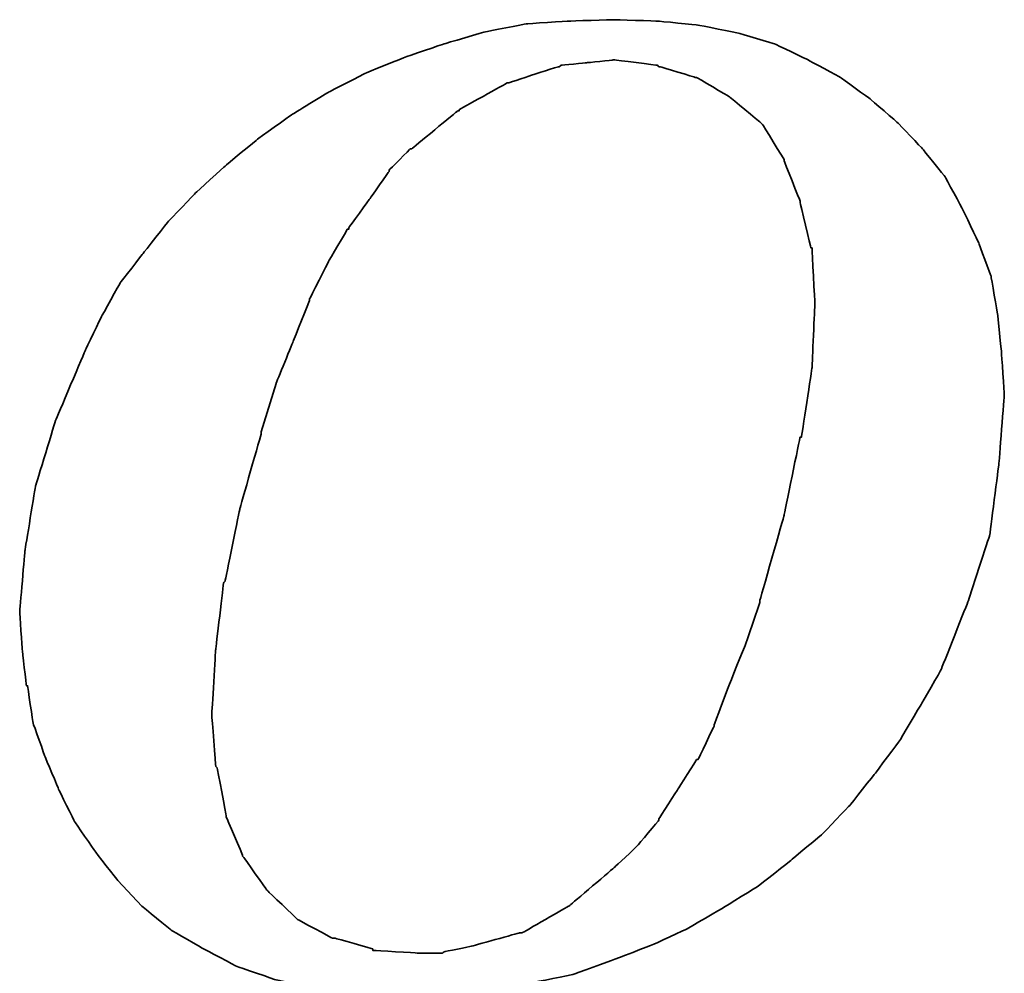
# Model space of a CAD drawing. Extents: x 32 to 191, y 46 to 143.
# Tile 43 of 54: x 166.28 to 168.17, y 95.17 to 97.01. Entities that reach past the tile are written whole.
import ezdxf

# ---------------------------------------------------------------- set-up
doc = ezdxf.new("R2010")
doc.units = 0
doc.header["$LTSCALE"] = 3
doc.header["$MEASUREMENT"] = 0
doc.layers.add('DIM', color=4, linetype='Continuous')
doc.layers.add('layer 1', color=7, linetype='Continuous')

# ---------------------------------------------------------------- blocks, each defined once
blk = doc.blocks.new('TBI MOTION logo(完整正式版)')
at = {"layer": 'layer 1', "color": 22, "lineweight": 35}
for points, knots in [([(-11.34375, -6.98375), (-11.34375, -6.98375), (-10.91375, -7.43875), (-10.91375, -7.43875), (-10.91375, -7.43875), (-10.91375, -7.43875), (-10.38625, -7.87125), (-10.38625, -7.87125), (-10.38625, -7.87125), (-10.38625, -7.87125), (-9.81125, -8.20375), (-9.81125, -8.20375), (-9.81125, -8.20375), (-9.81125, -8.20375), (-9.21125, -8.51875), (-9.21125, -8.51875), (-9.21125, -8.51875), (-9.21125, -8.51875), (-8.51625, -8.75875), (-8.51625, -8.75875), (-8.51625, -8.75875), (-8.51625, -8.75875), (-7.77125, -8.90375), (-7.77125, -8.90375), (-7.77125, -8.90375), (-7.77125, -8.90375), (-6.97875, -8.99875), (-6.97875, -8.99875), (-6.97875, -8.99875), (-6.97875, -8.99875), (-6.14125, -9.02375), (-6.14125, -9.02375), (-6.14125, -9.02375), (-6.14125, -9.02375), (-5.37125, -8.99875), (-5.37125, -8.99875), (-5.37125, -8.99875), (-5.37125, -8.99875), (-4.65375, -8.94875), (-4.65375, -8.94875), (-4.65375, -8.94875), (-4.65375, -8.94875), (-3.93375, -8.80625), (-3.93375, -8.80625), (-3.93375, -8.80625), (-3.93375, -8.80625), (-3.21375, -8.66375), (-3.21375, -8.66375), (-3.21375, -8.66375), (-3.21375, -8.66375), (-2.49375, -8.39875), (-2.49375, -8.39875), (-2.49375, -8.39875), (-2.49375, -8.39875), (-1.79875, -8.13375), (-1.79875, -8.13375), (-1.79875, -8.13375), (-1.79875, -8.13375), (-1.17375, -7.84375), (-1.17375, -7.84375), (-1.17375, -7.84375), (-1.17375, -7.84375), (-0.52375, -7.46375), (-0.52375, -7.46375), (-0.52375, -7.46375), (-0.52375, -7.46375), (0.10124, -7.07875), (0.10124, -7.07875), (0.10124, -7.07875), (0.10124, -7.07875), (0.67625, -6.62375), (0.67625, -6.62375), (0.67625, -6.62375), (0.67625, -6.62375), (1.24874, -6.14375), (1.24874, -6.14375), (1.24874, -6.14375), (1.24874, -6.14375), (1.72874, -5.64125), (1.72874, -5.64125), (1.72874, -5.64125), (1.72874, -5.64125), (2.18624, -5.06375), (2.18624, -5.06375), (2.18624, -5.06375), (2.18624, -5.06375), (2.61625, -4.48874), (2.61625, -4.48874), (2.61625, -4.48874), (2.61625, -4.48874), (3.00125, -3.83874), (3.00125, -3.83874), (3.00125, -3.83874), (3.00125, -3.83874), (3.36124, -3.21374), (3.36124, -3.21374), (3.36124, -3.21374), (3.36124, -3.21374), (3.84374, -1.99125), (3.84374, -1.99125), (3.84374, -1.99125), (3.84374, -1.99125), (4.22625, -0.81875), (4.22625, -0.81875), (4.22625, -0.81875), (4.22625, -0.81875), (4.39125, 0.45624), (4.39125, 0.45624), (4.39125, 0.45624), (4.39125, 0.45624), (4.48874, 1.70124), (4.48874, 1.70124), (4.48874, 1.70124), (4.48874, 1.70124), (4.43874, 2.44625), (4.43874, 2.44625), (4.43874, 2.44625), (4.43874, 2.44625), (4.36874, 3.14125), (4.36874, 3.14125), (4.36874, 3.14125), (4.36874, 3.14125), (4.25125, 3.81125), (4.25125, 3.81125), (4.25125, 3.81125), (4.25125, 3.81125), (4.03124, 4.41125), (4.03124, 4.41125), (4.03124, 4.41125), (4.03124, 4.41125), (3.74374, 5.01125), (3.74374, 5.01125), (3.74374, 5.01125), (3.74374, 5.01125), (3.43124, 5.58875), (3.43124, 5.58875), (3.43124, 5.58875), (3.43124, 5.58875), (3.02625, 6.09125), (3.02625, 6.09125), (3.02625, 6.09125), (3.02625, 6.09125), (2.59374, 6.54875), (2.59374, 6.54875), (2.59374, 6.54875), (2.59374, 6.54875), (2.09124, 6.98125), (2.09124, 6.98125), (2.09124, 6.98125), (2.09124, 6.98125), (1.56124, 7.36625), (1.56124, 7.36625), (1.56124, 7.36625), (1.56124, 7.36625), (0.98624, 7.67625), (0.98624, 7.67625), (0.98624, 7.67625), (0.98624, 7.67625), (0.38624, 7.96375), (0.38624, 7.96375), (0.38624, 7.96375), (0.38624, 7.96375), (-0.25875, 8.15625), (-0.25875, 8.15625), (-0.25875, 8.15625), (-0.25875, 8.15625), (-0.98125, 8.30125), (-0.98125, 8.30125), (-0.98125, 8.30125), (-0.98125, 8.30125), (-1.70124, 8.37125), (-1.70124, 8.37125), (-1.70124, 8.37125), (-1.70124, 8.37125), (-2.49375, 8.39624), (-2.49375, 8.39624), (-2.49375, 8.39624), (-2.49375, 8.39624), (-3.28625, 8.37125), (-3.28625, 8.37125), (-3.28625, 8.37125), (-3.28625, 8.37125), (-4.05125, 8.32125), (-4.05125, 8.32125), (-4.05125, 8.32125), (-4.05125, 8.32125), (-4.77375, 8.18125), (-4.77375, 8.18125), (-4.77375, 8.18125), (-4.77375, 8.18125), (-5.51625, 7.96375), (-5.51625, 7.96375), (-5.51625, 7.96375), (-5.51625, 7.96375), (-6.21125, 7.72625), (-6.21125, 7.72625), (-6.21125, 7.72625), (-6.21125, 7.72625), (-6.92875, 7.43625), (-6.92875, 7.43625), (-6.92875, 7.43625), (-6.92875, 7.43625), (-7.57875, 7.10125), (-7.57875, 7.10125), (-7.57875, 7.10125), (-7.57875, 7.10125), (-8.24875, 6.69125), (-8.24875, 6.69125), (-8.24875, 6.69125), (-8.24875, 6.69125), (-8.84875, 6.26125), (-8.84875, 6.26125), (-8.84875, 6.26125), (-8.84875, 6.26125), (-9.42625, 5.78125), (-9.42625, 5.78125), (-9.42625, 5.78125), (-9.42625, 5.78125), (-9.95375, 5.30125), (-9.95375, 5.30125), (-9.95375, 5.30125), (-9.95375, 5.30125), (-10.43375, 4.79624), (-10.43375, 4.79624), (-10.43375, 4.79624), (-10.43375, 4.79624), (-10.88875, 4.22125), (-10.88875, 4.22125), (-10.88875, 4.22125), (-10.88875, 4.22125), (-11.29875, 3.69375), (-11.29875, 3.69375), (-11.29875, 3.69375), (-11.29875, 3.69375), (-11.63375, 3.09125), (-11.63375, 3.09125), (-11.63375, 3.09125), (-11.63375, 3.09125), (-11.91875, 2.49625), (-11.91875, 2.49625), (-11.91875, 2.49625), (-11.91875, 2.49625), (-12.44875, 1.24625), (-12.44875, 1.24625), (-12.44875, 1.24625), (-12.44875, 1.24625), (-12.80875, 0.06874), (-12.80875, 0.06874), (-12.80875, 0.06874), (-12.80875, 0.06874), (-12.99875, -1.07875), (-12.99875, -1.07875), (-12.99875, -1.07875), (-12.99875, -1.07875), (-13.09375, -2.18375), (-13.09375, -2.18375), (-13.09375, -2.18375), (-13.09375, -2.18375), (-13.04875, -2.85375), (-13.04875, -2.85375), (-13.04875, -2.85375), (-13.04875, -2.85375), (-12.97375, -3.50375), (-12.97375, -3.50375), (-12.97375, -3.50375), (-12.97375, -3.50375), (-12.95375, -3.50375), (-12.95375, -3.50375), (-12.95375, -3.50375), (-12.95375, -3.50375), (-12.85375, -4.17375), (-12.85375, -4.17375), (-12.85375, -4.17375), (-12.85375, -4.17375), (-12.63875, -4.77624), (-12.63875, -4.77624), (-12.63875, -4.77624), (-12.63875, -4.77624), (-12.39875, -5.35125), (-12.39875, -5.35125), (-12.39875, -5.35125), (-12.39875, -5.35125), (-12.11375, -5.92875), (-12.11375, -5.92875), (-12.11375, -5.92875), (-12.11375, -5.92875), (-11.75375, -6.45375), (-11.75375, -6.45375), (-11.75375, -6.45375), (-11.75375, -6.45375), (-11.34375, -6.98375), (-11.34375, -6.98375)], [0, 0, 0, 0, 0.01369863, 0.01369863, 0.01369863, 0.01369864, 0.02739726, 0.02739726, 0.02739726, 0.02739727, 0.04109589, 0.04109589, 0.04109589, 0.0410959, 0.05479452, 0.05479452, 0.05479452, 0.05479453, 0.06849315, 0.06849315, 0.06849315, 0.06849316, 0.08219178, 0.08219178, 0.08219178, 0.08219179, 0.09589041, 0.09589041, 0.09589041, 0.09589042, 0.10958904, 0.10958904, 0.10958904, 0.10958905, 0.12328767, 0.12328767, 0.12328767, 0.12328768, 0.1369863, 0.1369863, 0.1369863, 0.13698631, 0.15068493, 0.15068493, 0.15068493, 0.15068494, 0.16438356, 0.16438356, 0.16438356, 0.16438357, 0.17808219, 0.17808219, 0.17808219, 0.1780822, 0.19178082, 0.19178082, 0.19178082, 0.19178083, 0.20547945, 0.20547945, 0.20547945, 0.20547946, 0.21917808, 0.21917808, 0.21917808, 0.21917809, 0.23287671, 0.23287671, 0.23287671, 0.23287672, 0.24657534, 0.24657534, 0.24657534, 0.24657535, 0.26027397, 0.26027397, 0.26027397, 0.26027398, 0.2739726, 0.2739726, 0.2739726, 0.27397261, 0.28767123, 0.28767123, 0.28767123, 0.28767124, 0.30136986, 0.30136986, 0.30136986, 0.30136987, 0.31506849, 0.31506849, 0.31506849, 0.3150685, 0.32876712, 0.32876712, 0.32876712, 0.32876713, 0.34246575, 0.34246575, 0.34246575, 0.34246576, 0.35616438, 0.35616438, 0.35616438, 0.35616439, 0.36986301, 0.36986301, 0.36986301, 0.36986302, 0.38356164, 0.38356164, 0.38356164, 0.38356165, 0.39726027, 0.39726027, 0.39726027, 0.39726028, 0.4109589, 0.4109589, 0.4109589, 0.41095891, 0.42465753, 0.42465753, 0.42465753, 0.42465754, 0.43835616, 0.43835616, 0.43835616, 0.43835617, 0.45205479, 0.45205479, 0.45205479, 0.4520548, 0.46575342, 0.46575342, 0.46575342, 0.46575343, 0.47945205, 0.47945205, 0.47945205, 0.47945206, 0.49315068, 0.49315068, 0.49315068, 0.49315069, 0.50684932, 0.50684932, 0.50684932, 0.50684933, 0.52054795, 0.52054795, 0.52054795, 0.52054796, 0.53424658, 0.53424658, 0.53424658, 0.53424659, 0.54794521, 0.54794521, 0.54794521, 0.54794522, 0.56164384, 0.56164384, 0.56164384, 0.56164385, 0.57534247, 0.57534247, 0.57534247, 0.57534248, 0.5890411, 0.5890411, 0.5890411, 0.58904111, 0.60273973, 0.60273973, 0.60273973, 0.60273974, 0.61643836, 0.61643836, 0.61643836, 0.61643837, 0.63013699, 0.63013699, 0.63013699, 0.630137, 0.64383562, 0.64383562, 0.64383562, 0.64383563, 0.65753425, 0.65753425, 0.65753425, 0.65753426, 0.67123288, 0.67123288, 0.67123288, 0.67123289, 0.68493151, 0.68493151, 0.68493151, 0.68493152, 0.69863014, 0.69863014, 0.69863014, 0.69863015, 0.71232877, 0.71232877, 0.71232877, 0.71232878, 0.7260274, 0.7260274, 0.7260274, 0.72602741, 0.73972603, 0.73972603, 0.73972603, 0.73972604, 0.75342466, 0.75342466, 0.75342466, 0.75342467, 0.76712329, 0.76712329, 0.76712329, 0.7671233, 0.78082192, 0.78082192, 0.78082192, 0.78082193, 0.79452055, 0.79452055, 0.79452055, 0.79452056, 0.80821918, 0.80821918, 0.80821918, 0.80821919, 0.82191781, 0.82191781, 0.82191781, 0.82191782, 0.83561644, 0.83561644, 0.83561644, 0.83561645, 0.84931507, 0.84931507, 0.84931507, 0.84931508, 0.8630137, 0.8630137, 0.8630137, 0.86301371, 0.87671233, 0.87671233, 0.87671233, 0.87671234, 0.89041096, 0.89041096, 0.89041096, 0.89041097, 0.90410959, 0.90410959, 0.90410959, 0.9041096, 0.91780822, 0.91780822, 0.91780822, 0.91780823, 0.93150685, 0.93150685, 0.93150685, 0.93150686, 0.94520548, 0.94520548, 0.94520548, 0.94520549, 0.95890411, 0.95890411, 0.95890411, 0.95890412, 0.97260274, 0.97260274, 0.97260274, 0.97260275, 0.98630137, 0.98630137, 0.98630137, 0.98630138, 1, 1, 1, 1]), ([(-8.77875, 1.03124), (-8.77875, 1.03124), (-8.51625, 1.89625), (-8.51625, 1.89625), (-8.51625, 1.89625), (-8.51625, 1.89625), (-8.20375, 2.66375), (-8.20375, 2.66375), (-8.20375, 2.66375), (-8.20375, 2.66375), (-7.91625, 3.38125), (-7.91625, 3.38125), (-7.91625, 3.38125), (-7.91625, 3.38125), (-7.91625, 3.40624), (-7.91625, 3.40624), (-7.91625, 3.40624), (-7.91625, 3.40624), (-7.57875, 4.07624), (-7.57875, 4.07624), (-7.57875, 4.07624), (-7.57875, 4.07624), (-7.24375, 4.65125), (-7.24375, 4.65125), (-7.24375, 4.65125), (-7.24375, 4.65125), (-7.21875, 4.65125), (-7.21875, 4.65125), (-7.21875, 4.65125), (-7.21875, 4.65125), (-7.21875, 4.67624), (-7.21875, 4.67624), (-7.21875, 4.67624), (-7.21875, 4.67624), (-6.83625, 5.20375), (-6.83625, 5.20375), (-6.83625, 5.20375), (-6.83625, 5.20375), (-6.49875, 5.68625), (-6.49875, 5.68625), (-6.49875, 5.68625), (-6.49875, 5.68625), (-6.49875, 5.70625), (-6.49875, 5.70625), (-6.49875, 5.70625), (-6.49875, 5.70625), (-6.11625, 6.09125), (-6.11625, 6.09125), (-6.11625, 6.09125), (-6.11625, 6.09125), (-6.09125, 6.09125), (-6.09125, 6.09125), (-6.09125, 6.09125), (-6.09125, 6.09125), (-5.27375, 6.76625), (-5.27375, 6.76625), (-5.27375, 6.76625), (-5.27375, 6.76625), (-5.24875, 6.76625), (-5.24875, 6.76625), (-5.24875, 6.76625), (-5.24875, 6.76625), (-5.24875, 6.78625), (-5.24875, 6.78625), (-5.24875, 6.78625), (-5.24875, 6.78625), (-4.38875, 7.26624), (-4.38875, 7.26624), (-4.38875, 7.26624), (-4.38875, 7.26624), (-4.36125, 7.26624), (-4.36125, 7.26624), (-4.36125, 7.26624), (-4.36125, 7.26624), (-3.93375, 7.41125), (-3.93375, 7.41125), (-3.93375, 7.41125), (-3.93375, 7.41125), (-3.47375, 7.55625), (-3.47375, 7.55625), (-3.47375, 7.55625), (-3.47375, 7.55625), (-3.45375, 7.55625), (-3.45375, 7.55625), (-3.45375, 7.55625), (-3.45375, 7.55625), (-3.42875, 7.58124), (-3.42875, 7.58124), (-3.42875, 7.58124), (-3.42875, 7.58124), (-2.97375, 7.62625), (-2.97375, 7.62625), (-2.97375, 7.62625), (-2.97375, 7.62625), (-2.49375, 7.67625), (-2.49375, 7.67625), (-2.49375, 7.67625), (-2.49375, 7.67625), (-2.46875, 7.67625), (-2.46875, 7.67625), (-2.46875, 7.67625), (-2.46875, 7.67625), (-1.70124, 7.58124), (-1.70124, 7.58124), (-1.70124, 7.58124), (-1.70124, 7.58124), (-1.67875, 7.55625), (-1.67875, 7.55625), (-1.67875, 7.55625), (-1.67875, 7.55625), (-1.65375, 7.55625), (-1.65375, 7.55625), (-1.65375, 7.55625), (-1.65375, 7.55625), (-1.03125, 7.36625), (-1.03125, 7.36625), (-1.03125, 7.36625), (-1.03125, 7.36625), (-1.00625, 7.36625), (-1.00625, 7.36625), (-1.00625, 7.36625), (-1.00625, 7.36625), (-0.43124, 7.02624), (-0.43124, 7.02624), (-0.43124, 7.02624), (-0.43124, 7.02624), (-0.40625, 7.00624), (-0.40625, 7.00624), (-0.40625, 7.00624), (-0.40625, 7.00624), (0.12124, 6.57124), (0.12124, 6.57124), (0.12124, 6.57124), (0.12124, 6.57124), (0.14624, 6.54875), (0.14624, 6.54875), (0.14624, 6.54875), (0.14624, 6.54875), (0.17124, 6.52375), (0.17124, 6.52375), (0.17124, 6.52375), (0.17124, 6.52375), (0.55625, 5.89875), (0.55625, 5.89875), (0.55625, 5.89875), (0.55625, 5.89875), (0.55625, 5.87625), (0.55625, 5.87625), (0.55625, 5.87625), (0.55625, 5.87625), (0.84124, 5.15625), (0.84124, 5.15625), (0.84124, 5.15625), (0.84124, 5.15625), (0.84124, 5.13125), (0.84124, 5.13125), (0.84124, 5.13125), (0.84124, 5.13125), (1.03624, 4.31875), (1.03624, 4.31875), (1.03624, 4.31875), (1.03624, 4.31875), (1.05624, 4.31875), (1.05624, 4.31875), (1.05624, 4.31875), (1.05624, 4.31875), (1.05624, 4.29125), (1.05624, 4.29125), (1.05624, 4.29125), (1.05624, 4.29125), (1.10625, 3.33125), (1.10625, 3.33125), (1.10625, 3.33125), (1.10625, 3.33125), (1.10625, 3.30875), (1.10625, 3.30875), (1.10625, 3.30875), (1.10625, 3.30875), (1.05624, 2.20624), (1.05624, 2.20624), (1.05624, 2.20624), (1.05624, 2.20624), (1.05624, 2.18124), (1.05624, 2.18124), (1.05624, 2.18124), (1.05624, 2.18124), (0.86624, 0.93624), (0.86624, 0.93624), (0.86624, 0.93624), (0.86624, 0.93624), (0.84124, 0.93624), (0.84124, 0.93624), (0.84124, 0.93624), (0.84124, 0.93624), (0.55625, -0.45874), (0.55625, -0.45874), (0.55625, -0.45874), (0.55625, -0.45874), (0.12124, -1.99125), (0.12124, -1.99125), (0.12124, -1.99125), (0.12124, -1.99125), (0.12124, -2.01874), (0.12124, -2.01874), (0.12124, -2.01874), (0.12124, -2.01874), (-0.13874, -2.78375), (-0.13874, -2.78375), (-0.13874, -2.78375), (-0.13874, -2.78375), (-0.43124, -3.50375), (-0.43124, -3.50375), (-0.43124, -3.50375), (-0.43124, -3.50375), (-0.69375, -4.19875), (-0.69375, -4.19875), (-0.69375, -4.19875), (-0.69375, -4.19875), (-0.69375, -4.22375), (-0.69375, -4.22375), (-0.69375, -4.22375), (-0.69375, -4.22375), (-0.98125, -4.82374), (-0.98125, -4.82374), (-0.98125, -4.82374), (-0.98125, -4.82374), (-1.00625, -4.82374), (-1.00625, -4.82374), (-1.00625, -4.82374), (-1.00625, -4.82374), (-1.33875, -5.35125), (-1.33875, -5.35125), (-1.33875, -5.35125), (-1.33875, -5.35125), (-1.67875, -5.87875), (-1.67875, -5.87875), (-1.67875, -5.87875), (-1.67875, -5.87875), (-1.67875, -5.90375), (-1.67875, -5.90375), (-1.67875, -5.90375), (-1.67875, -5.90375), (-2.05875, -6.35875), (-2.05875, -6.35875), (-2.05875, -6.35875), (-2.05875, -6.35875), (-2.08375, -6.38375), (-2.08375, -6.38375), (-2.08375, -6.38375), (-2.08375, -6.38375), (-2.46875, -6.74375), (-2.46875, -6.74375), (-2.46875, -6.74375), (-2.46875, -6.74375), (-3.25875, -7.41625), (-3.25875, -7.41625), (-3.25875, -7.41625), (-3.25875, -7.41625), (-3.28625, -7.43875), (-3.28625, -7.43875), (-3.28625, -7.43875), (-3.28625, -7.43875), (-4.12375, -7.91875), (-4.12375, -7.91875), (-4.12375, -7.91875), (-4.12375, -7.91875), (-4.14875, -7.91875), (-4.14875, -7.91875), (-4.14875, -7.91875), (-4.14875, -7.91875), (-4.17125, -7.91875), (-4.17125, -7.91875), (-4.17125, -7.91875), (-4.17125, -7.91875), (-5.03375, -8.15875), (-5.03375, -8.15875), (-5.03375, -8.15875), (-5.03375, -8.15875), (-5.51625, -8.25625), (-5.51625, -8.25625), (-5.51625, -8.25625), (-5.51625, -8.25625), (-5.54125, -8.27875), (-5.54125, -8.27875), (-5.54125, -8.27875), (-5.54125, -8.27875), (-5.56375, -8.27875), (-5.56375, -8.27875), (-5.56375, -8.27875), (-5.56375, -8.27875), (-5.99625, -8.27875), (-5.99625, -8.27875), (-5.99625, -8.27875), (-5.99625, -8.27875), (-6.76375, -8.23125), (-6.76375, -8.23125), (-6.76375, -8.23125), (-6.76375, -8.23125), (-6.78875, -8.23125), (-6.78875, -8.23125), (-6.78875, -8.23125), (-6.78875, -8.23125), (-6.78875, -8.20375), (-6.78875, -8.20375), (-6.78875, -8.20375), (-6.78875, -8.20375), (-7.45875, -8.01375), (-7.45875, -8.01375), (-7.45875, -8.01375), (-7.45875, -8.01375), (-7.48375, -8.01375), (-7.48375, -8.01375), (-7.48375, -8.01375), (-7.48375, -8.01375), (-7.50875, -8.01375), (-7.50875, -8.01375), (-7.50875, -8.01375), (-7.50875, -8.01375), (-8.13125, -7.67875), (-8.13125, -7.67875), (-8.13125, -7.67875), (-8.13125, -7.67875), (-8.15625, -7.65375), (-8.15625, -7.65375), (-8.15625, -7.65375), (-8.15625, -7.65375), (-8.65875, -7.17375), (-8.65875, -7.17375), (-8.65875, -7.17375), (-8.65875, -7.17375), (-8.68375, -7.14875), (-8.68375, -7.14875), (-8.68375, -7.14875), (-8.68375, -7.14875), (-9.08875, -6.57375), (-9.08875, -6.57375), (-9.08875, -6.57375), (-9.08875, -6.57375), (-9.11375, -6.54875), (-9.11375, -6.54875), (-9.11375, -6.54875), (-9.11375, -6.54875), (-9.11375, -6.52875), (-9.11375, -6.52875), (-9.11375, -6.52875), (-9.11375, -6.52875), (-9.40375, -5.85375), (-9.40375, -5.85375), (-9.40375, -5.85375), (-9.40375, -5.85375), (-9.40375, -5.82875), (-9.40375, -5.82875), (-9.40375, -5.82875), (-9.40375, -5.82875), (-9.56875, -4.96875), (-9.56875, -4.96875), (-9.56875, -4.96875), (-9.56875, -4.96875), (-9.59375, -4.94375), (-9.59375, -4.94375), (-9.59375, -4.94375), (-9.59375, -4.94375), (-9.66375, -4.03375), (-9.66375, -4.03375), (-9.66375, -4.03375), (-9.66375, -4.03375), (-9.66375, -4.00875), (-9.66375, -4.00875), (-9.66375, -4.00875), (-9.66375, -4.00875), (-9.59375, -2.85375), (-9.59375, -2.85375), (-9.59375, -2.85375), (-9.59375, -2.85375), (-9.45125, -1.65875), (-9.45125, -1.65875), (-9.45125, -1.65875), (-9.45125, -1.65875), (-9.42625, -1.63375), (-9.42625, -1.63375), (-9.42625, -1.63375), (-9.42625, -1.63375), (-9.16125, -0.33875), (-9.16125, -0.33875), (-9.16125, -0.33875), (-9.16125, -0.33875), (-8.77875, 1.00624), (-8.77875, 1.00624), (-8.77875, 1.00624), (-8.77875, 1.00624), (-8.77875, 1.03124), (-8.77875, 1.03124)], [0, 0, 0, 0, 0.01020408, 0.01020408, 0.01020408, 0.01020409, 0.02040816, 0.02040816, 0.02040816, 0.02040817, 0.03061224, 0.03061224, 0.03061224, 0.03061225, 0.04081633, 0.04081633, 0.04081633, 0.04081634, 0.05102041, 0.05102041, 0.05102041, 0.05102042, 0.06122449, 0.06122449, 0.06122449, 0.0612245, 0.07142857, 0.07142857, 0.07142857, 0.07142858, 0.08163265, 0.08163265, 0.08163265, 0.08163266, 0.09183673, 0.09183673, 0.09183673, 0.09183674, 0.10204082, 0.10204082, 0.10204082, 0.10204083, 0.1122449, 0.1122449, 0.1122449, 0.11224491, 0.12244898, 0.12244898, 0.12244898, 0.12244899, 0.13265306, 0.13265306, 0.13265306, 0.13265307, 0.14285714, 0.14285714, 0.14285714, 0.14285715, 0.15306122, 0.15306122, 0.15306122, 0.15306123, 0.16326531, 0.16326531, 0.16326531, 0.16326532, 0.17346939, 0.17346939, 0.17346939, 0.1734694, 0.18367347, 0.18367347, 0.18367347, 0.18367348, 0.19387755, 0.19387755, 0.19387755, 0.19387756, 0.20408163, 0.20408163, 0.20408163, 0.20408164, 0.21428571, 0.21428571, 0.21428571, 0.21428572, 0.2244898, 0.2244898, 0.2244898, 0.22448981, 0.23469388, 0.23469388, 0.23469388, 0.23469389, 0.24489796, 0.24489796, 0.24489796, 0.24489797, 0.25510204, 0.25510204, 0.25510204, 0.25510205, 0.26530612, 0.26530612, 0.26530612, 0.26530613, 0.2755102, 0.2755102, 0.2755102, 0.27551021, 0.28571429, 0.28571429, 0.28571429, 0.2857143, 0.29591837, 0.29591837, 0.29591837, 0.29591838, 0.30612245, 0.30612245, 0.30612245, 0.30612246, 0.31632653, 0.31632653, 0.31632653, 0.31632654, 0.32653061, 0.32653061, 0.32653061, 0.32653062, 0.33673469, 0.33673469, 0.33673469, 0.3367347, 0.34693878, 0.34693878, 0.34693878, 0.34693879, 0.35714286, 0.35714286, 0.35714286, 0.35714287, 0.36734694, 0.36734694, 0.36734694, 0.36734695, 0.37755102, 0.37755102, 0.37755102, 0.37755103, 0.3877551, 0.3877551, 0.3877551, 0.38775511, 0.39795918, 0.39795918, 0.39795918, 0.39795919, 0.40816327, 0.40816327, 0.40816327, 0.40816328, 0.41836735, 0.41836735, 0.41836735, 0.41836736, 0.42857143, 0.42857143, 0.42857143, 0.42857144, 0.43877551, 0.43877551, 0.43877551, 0.43877552, 0.44897959, 0.44897959, 0.44897959, 0.4489796, 0.45918367, 0.45918367, 0.45918367, 0.45918368, 0.46938776, 0.46938776, 0.46938776, 0.46938777, 0.47959184, 0.47959184, 0.47959184, 0.47959185, 0.48979592, 0.48979592, 0.48979592, 0.48979593, 0.5, 0.5, 0.5, 0.50000001, 0.51020408, 0.51020408, 0.51020408, 0.51020409, 0.52040816, 0.52040816, 0.52040816, 0.52040817, 0.53061224, 0.53061224, 0.53061224, 0.53061225, 0.54081633, 0.54081633, 0.54081633, 0.54081634, 0.55102041, 0.55102041, 0.55102041, 0.55102042, 0.56122449, 0.56122449, 0.56122449, 0.5612245, 0.57142857, 0.57142857, 0.57142857, 0.57142858, 0.58163265, 0.58163265, 0.58163265, 0.58163266, 0.59183673, 0.59183673, 0.59183673, 0.59183674, 0.60204082, 0.60204082, 0.60204082, 0.60204083, 0.6122449, 0.6122449, 0.6122449, 0.61224491, 0.62244898, 0.62244898, 0.62244898, 0.62244899, 0.63265306, 0.63265306, 0.63265306, 0.63265307, 0.64285714, 0.64285714, 0.64285714, 0.64285715, 0.65306122, 0.65306122, 0.65306122, 0.65306123, 0.66326531, 0.66326531, 0.66326531, 0.66326532, 0.67346939, 0.67346939, 0.67346939, 0.6734694, 0.68367347, 0.68367347, 0.68367347, 0.68367348, 0.69387755, 0.69387755, 0.69387755, 0.69387756, 0.70408163, 0.70408163, 0.70408163, 0.70408164, 0.71428571, 0.71428571, 0.71428571, 0.71428572, 0.7244898, 0.7244898, 0.7244898, 0.72448981, 0.73469388, 0.73469388, 0.73469388, 0.73469389, 0.74489796, 0.74489796, 0.74489796, 0.74489797, 0.75510204, 0.75510204, 0.75510204, 0.75510205, 0.76530612, 0.76530612, 0.76530612, 0.76530613, 0.7755102, 0.7755102, 0.7755102, 0.77551021, 0.78571429, 0.78571429, 0.78571429, 0.7857143, 0.79591837, 0.79591837, 0.79591837, 0.79591838, 0.80612245, 0.80612245, 0.80612245, 0.80612246, 0.81632653, 0.81632653, 0.81632653, 0.81632654, 0.82653061, 0.82653061, 0.82653061, 0.82653062, 0.83673469, 0.83673469, 0.83673469, 0.8367347, 0.84693878, 0.84693878, 0.84693878, 0.84693879, 0.85714286, 0.85714286, 0.85714286, 0.85714287, 0.86734694, 0.86734694, 0.86734694, 0.86734695, 0.87755102, 0.87755102, 0.87755102, 0.87755103, 0.8877551, 0.8877551, 0.8877551, 0.88775511, 0.89795918, 0.89795918, 0.89795918, 0.89795919, 0.90816327, 0.90816327, 0.90816327, 0.90816328, 0.91836735, 0.91836735, 0.91836735, 0.91836736, 0.92857143, 0.92857143, 0.92857143, 0.92857144, 0.93877551, 0.93877551, 0.93877551, 0.93877552, 0.94897959, 0.94897959, 0.94897959, 0.9489796, 0.95918367, 0.95918367, 0.95918367, 0.95918368, 0.96938776, 0.96938776, 0.96938776, 0.96938777, 0.97959184, 0.97959184, 0.97959184, 0.97959185, 0.98979592, 0.98979592, 0.98979592, 0.98979593, 1, 1, 1, 1])]:
    blk.add_open_spline(points, degree=3, knots=knots, dxfattribs=at)

msp = doc.modelspace()

# ---------------------------------------------------------------- block references
at = {"layer": 'DIM', "xscale": 0.1080000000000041, "yscale": 0.1080000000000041, "zscale": 0.1080000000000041}
msp.add_blockref('TBI MOTION logo(完整正式版)', (167.6902, 96.1044), dxfattribs=at)

doc.saveas('drawing.dxf')
